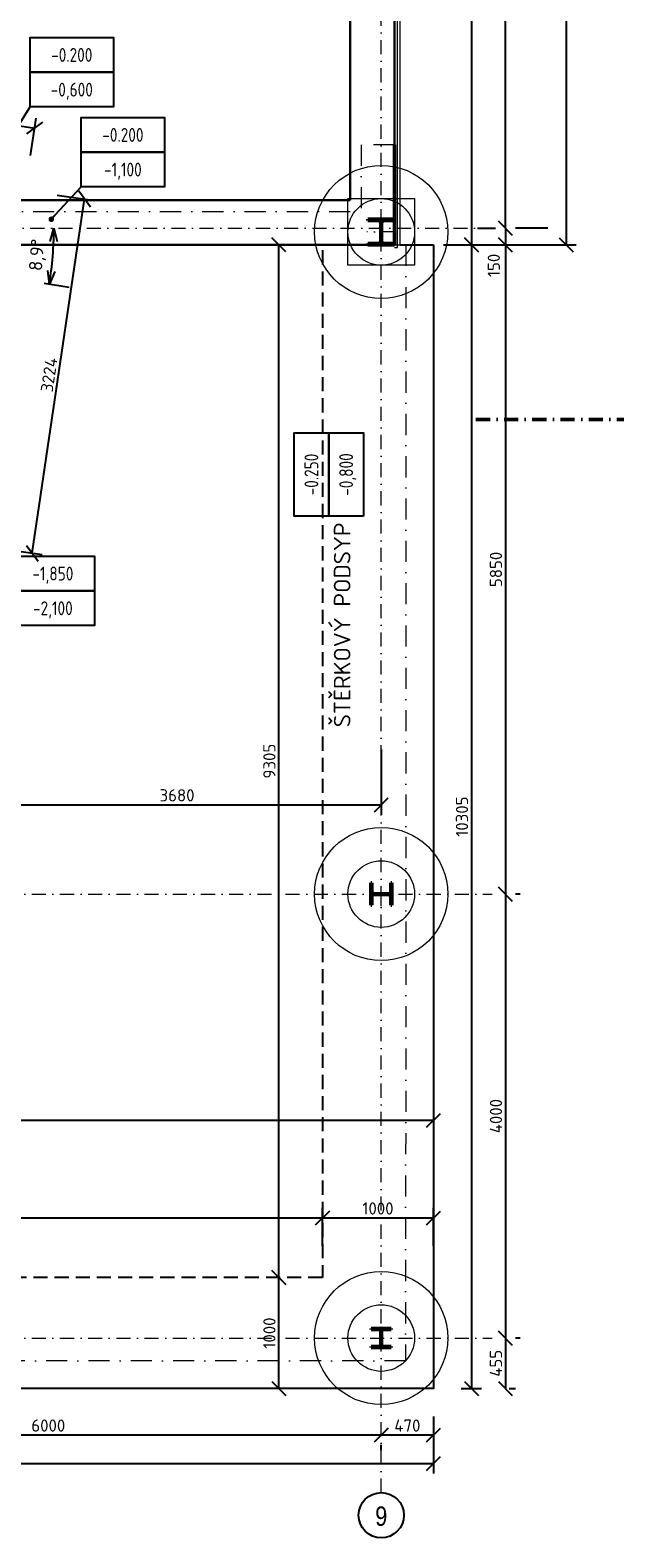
# Model space of a CAD drawing. Header units: millimetres. Extents: x -118752 to 407724, y -73278 to 155058.
# Tile 217 of 256: x 227594 to 232861, y -50282 to -36699. Entities that reach past the tile are written whole.
import ezdxf
from ezdxf.enums import TextEntityAlignment as Align

# ---------------------------------------------------------------- set-up
doc = ezdxf.new("R2010")
doc.units = ezdxf.units.MM
doc.header["$LTSCALE"] = 10
doc.linetypes.add('DASHDOT', pattern=[25.4, 12.7, -6.35, 0, -6.35])
doc.linetypes.add('DASHED', pattern=[19.05, 12.7, -6.35])
for name, color, linetype, lineweight in [('CKIZOLACE', 1, 'Continuous', 18), ('CKKOTY', 3, 'Continuous', 25), ('CKKOTY_VYS', 3, 'Continuous', 25), ('CKRASTR', 7, 'DASHDOT', 15), ('CKRASTR_POPIS', 3, 'Continuous', 25), ('CKREZY_OZNACENI', 4, 'DASHDOT', 50), ('CKSTENY_PODROVINOU', 7, 'Continuous', 25), ('CKSTENY_REZ', 6, 'Continuous', 50), ('CKTEXTY_MALE', 3, 'Continuous', 18), ('CSPROFILY_OSY', 1, 'DASHDOT', 18), ('CSPROFILY_REZY', 4, 'Continuous', 50), ('zaklady tence', 2, 'Continuous', 15), ('základy', 5, 'Continuous', 30)]:
    doc.layers.add(name, color=color, linetype=linetype, lineweight=lineweight)
doc.styles.add('Arial', font='arial.ttf', dxfattribs={"width": 0.8})
doc.styles.get("Standard").update_dxf_attribs({"font": 'isocpeur.ttf'})
doc.linetypes.add('IZOLACE_PROTIOTRESOVA', pattern='A,0.001,[219,CADKON.SHX,S=1,R=0,X=0,Y=0],-1,[219,CADKON.SHX,S=1,R=180,X=1,Y=0],-1', length=2.001)
doc.dimstyles.new('CADKON', dxfattribs={"dimscale": 50, "dimtxt": 2.2, "dimasz": 2.5, "dimexe": 1.8, "dimexo": 5, "dimgap": 0.6, "dimtad": 1, "dimrnd": 1, "dimtxsty": 'Standard', "dimblk1": 'OBLIQUE', "dimblk2": 'OBLIQUE', "dimsah": 1, "dimcen": 2.5, "dimadec": 1, "dimazin": 2, "dimtfac": 1, "dimtdec": 4, "dimtix": 1, "dimtmove": 2, "dimatfit": 3, "dimldrblk": 'OPEN30', "dimfxl": 5, "dimfxlon": 1, "dimtolj": 1, "dimarcsym": 0})
doc.dimstyles.new('CADKON$2', dxfattribs={"dimscale": 100, "dimtxt": 2.5, "dimasz": 2.5, "dimexe": 1.8, "dimexo": 5, "dimgap": 0.6, "dimtad": 1, "dimrnd": 1, "dimtxsty": 'Standard', "dimblk1": 'OPEN30', "dimblk2": 'OPEN30', "dimsah": 1, "dimcen": 2.5, "dimadec": 1, "dimazin": 2, "dimtfac": 1, "dimtdec": 4, "dimtix": 1, "dimtmove": 0, "dimatfit": 3, "dimldrblk": 'OPEN30', "dimfxl": 5, "dimfxlon": 1, "dimtfill": 1, "dimtolj": 1, "dimarcsym": 0})

# ---------------------------------------------------------------- blocks, each defined once
blk = doc.blocks.new('_OBLIQUE')
at = {"color": 0, "linetype": 'ByBlock'}
blk.add_line((-0.5, -0.5), (0.5, 0.5), dxfattribs=at)
blk = doc.blocks.new('*D8359')
at = {"layer": 'CKKOTY', "color": 0, "lineweight": -2}
for p, q in [((231377, -16332), (232512, -16332)), ((232422, -16332), (232422, -38632)), ((231377, -38632), (232512, -38632))]:
    blk.add_line(p, q, dxfattribs=at)
at = {"layer": 'Defpoints', "color": 0}
for p in [(230877, -16332), (230877, -38632), (232422, -38632)]:
    blk.add_point(p, dxfattribs=at)
at = {"layer": 'CKKOTY', "color": 0, "lineweight": -2, "xscale": 125, "yscale": 125, "zscale": 125}
for p, rotation in [((232422, -16332), 90), ((232422, -38632), 270)]:
    blk.add_blockref('_OBLIQUE', p, dxfattribs=dict(at, rotation=rotation))
at = {"layer": 'CKKOTY', "color": 0, "insert": (232337, -27482), "char_height": 110, "attachment_point": 5, "rotation": 90}
blk.add_mtext('\\A1;22300', dxfattribs=at)
blk = doc.blocks.new('_Open30')
at = {"color": 0, "lineweight": -2}
for p, q in [((-1, 0.27), (0, 0)), ((0, 0), (-1, -0.27)), ((0, 0), (-1, 0))]:
    blk.add_line(p, q, dxfattribs=at)
blk = doc.blocks.new('*D8360')
at = {"layer": 'CKKOTY', "color": 0, "lineweight": -2}
for p, q in [((231382, -32982), (231965, -32982)), ((231875, -38482), (231875, -32982)), ((232257, -38482), (231965, -38482))]:
    blk.add_line(p, q, dxfattribs=at)
at = {"layer": 'Defpoints', "color": 0}
for p in [(230882, -32982), (231875, -32982), (231757, -38482)]:
    blk.add_point(p, dxfattribs=at)
at = {"layer": 'CKKOTY', "color": 0, "lineweight": -2, "xscale": 125, "yscale": 125, "zscale": 125}
for p, rotation in [((231875, -32982), 90), ((231875, -38482), 270)]:
    blk.add_blockref('_OBLIQUE', p, dxfattribs=dict(at, rotation=rotation))
at = {"layer": 'CKKOTY', "color": 0, "insert": (231790, -35732), "char_height": 110, "attachment_point": 5, "rotation": 90}
blk.add_mtext('\\A1;5500', dxfattribs=at)
blk = doc.blocks.new('*D8368')
at = {"layer": 'CKKOTY', "color": 0, "lineweight": -2}
for p, q in [((227077, -41832), (227077, -43767)), ((230757, -43178), (230757, -43767)), ((227077, -43677), (230757, -43677))]:
    blk.add_line(p, q, dxfattribs=at)
at = {"layer": 'Defpoints', "color": 0}
for p in [(227077, -41332), (230757, -42678), (230757, -43677)]:
    blk.add_point(p, dxfattribs=at)
at = {"layer": 'CKKOTY', "color": 0, "lineweight": -2, "xscale": 125, "yscale": 125, "zscale": 125, "rotation": 180}
blk.add_blockref('_OBLIQUE', (227077, -43677), dxfattribs=at)
at = {"layer": 'CKKOTY', "color": 0, "lineweight": -2, "xscale": 125, "yscale": 125, "zscale": 125}
blk.add_blockref('_OBLIQUE', (230757, -43677), dxfattribs=at)
at = {"layer": 'CKKOTY', "color": 0, "insert": (228917, -43592), "char_height": 110, "attachment_point": 5}
blk.add_mtext('\\A1;3680', dxfattribs=at)
blk = doc.blocks.new('AB2DFOUND_HEAD')
blk.add_lwpolyline([(-3, 0), (-3, 2.5), (3, 2.5), (3, 0), (-3, 0)])
blk = doc.blocks.new('AB2DFOUND_FOOT')
blk.add_lwpolyline([(-3, -2.5), (-3, 0), (3, 0), (3, -2.5), (-3, -2.5)])
blk = doc.blocks.new('CK_S_EXT_HEAHEA200')
for p, q in [((-100, 95), (100, 95)), ((-100, 95), (-100, 85)), ((-100, 85), (-21.25, 85)), ((-3.25, -67), (-3.25, 67)), ((3.25, -67), (3.25, 67)), ((100, 85), (21.25, 85)), ((100, 95), (100, 85)), ((-100, -95), (-100, -85)), ((-100, -85), (-21.25, -85)), ((-100, -95), (100, -95)), ((100, -85), (21.25, -85)), ((100, -95), (100, -85))]:
    blk.add_line(p, q)
for centre, start, end in [((-21.25, 67), 0, 90), ((21.25, 67), 90, 180), ((-21.25, -67), 270, 0), ((21.25, -67), 180, 270)]:
    blk.add_arc(centre, 18, start, end)
blk = doc.blocks.new('CK_S_EXT_HEAHEA180')
for p, q in [((-90, 85.5), (90, 85.5)), ((-90, 85.5), (-90, 76)), ((-90, 76), (-18, 76)), ((-3, -61), (-3, 61)), ((3, -61), (3, 61)), ((90, 76), (18, 76)), ((90, 85.5), (90, 76)), ((-90, -85.5), (-90, -76)), ((-90, -76), (-18, -76)), ((-90, -85.5), (90, -85.5)), ((90, -76), (18, -76)), ((90, -85.5), (90, -76))]:
    blk.add_line(p, q)
for centre, start, end in [((-18, 61), 0, 90), ((18, 61), 90, 180), ((-18, -61), 270, 0), ((18, -61), 180, 270)]:
    blk.add_arc(centre, 15, start, end)
blk = doc.blocks.new('CK_S_EXT_HEAHEA240')
for p, q in [((-120, 115), (120, 115)), ((-120, 115), (-120, 103)), ((-120, 103), (-24.75, 103)), ((-3.75, -82), (-3.75, 82)), ((3.75, -82), (3.75, 82)), ((120, 103), (24.75, 103)), ((120, 115), (120, 103)), ((-120, -115), (-120, -103)), ((-120, -103), (-24.75, -103)), ((-120, -115), (120, -115)), ((120, -103), (24.75, -103)), ((120, -115), (120, -103))]:
    blk.add_line(p, q)
for centre, start, end in [((-24.75, 82), 0, 90), ((24.75, 82), 90, 180), ((-24.75, -82), 270, 0), ((24.75, -82), 180, 270)]:
    blk.add_arc(centre, 21, start, end)
blk = doc.blocks.new('*D9444')
at = {"layer": 'CKKOTY', "color": 0, "lineweight": -2}
for p, q in [((231319, -16732), (231659, -16732)), ((231569, -16732), (231569, -38632)), ((231319, -38632), (231659, -38632))]:
    blk.add_line(p, q, dxfattribs=at)
at = {"layer": 'Defpoints', "color": 0}
for p in [(230877, -16732), (230877, -38632), (231569, -38632)]:
    blk.add_point(p, dxfattribs=at)
at = {"layer": 'CKKOTY', "color": 0, "lineweight": -2, "xscale": 125, "yscale": 125, "zscale": 125}
for p, rotation in [((231569, -16732), 90), ((231569, -38632), 270)]:
    blk.add_blockref('_OBLIQUE', p, dxfattribs=dict(at, rotation=rotation))
at = {"layer": 'CKKOTY', "color": 0, "insert": (231484, -27682), "char_height": 110, "attachment_point": 5, "rotation": 90}
blk.add_mtext('\\A1;21900', dxfattribs=at)
blk = doc.blocks.new('*D9660')
at = {"layer": 'CKKOTY', "color": 0, "lineweight": -2}
for p, q in [((213787, -49362), (213787, -49702)), ((231227, -49362), (231227, -49702)), ((213787, -49612), (231227, -49612))]:
    blk.add_line(p, q, dxfattribs=at)
at = {"layer": 'Defpoints', "color": 0}
for p in [(213787, -48937), (231227, -48937), (231227, -49612)]:
    blk.add_point(p, dxfattribs=at)
at = {"layer": 'CKKOTY', "color": 0, "lineweight": -2, "xscale": 125, "yscale": 125, "zscale": 125, "rotation": 180}
blk.add_blockref('_OBLIQUE', (213787, -49612), dxfattribs=at)
at = {"layer": 'CKKOTY', "color": 0, "lineweight": -2, "xscale": 125, "yscale": 125, "zscale": 125}
blk.add_blockref('_OBLIQUE', (231227, -49612), dxfattribs=at)
at = {"layer": 'CKKOTY', "color": 0, "insert": (222507, -49527), "char_height": 110, "attachment_point": 5}
blk.add_mtext('\\A1;17440', dxfattribs=at)
blk = doc.blocks.new('*D9671')
at = {"layer": 'CKKOTY', "color": 0, "lineweight": -2}
for p, q in [((231477, -38632), (231659, -38632)), ((231569, -38632), (231569, -48937)), ((231477, -48937), (231659, -48937))]:
    blk.add_line(p, q, dxfattribs=at)
at = {"layer": 'Defpoints', "color": 0}
for p in [(231227, -38632), (231227, -48937), (231569, -48937)]:
    blk.add_point(p, dxfattribs=at)
at = {"layer": 'CKKOTY', "color": 0, "lineweight": -2, "xscale": 125, "yscale": 125, "zscale": 125}
for p, rotation in [((231569, -38632), 90), ((231569, -48937), 270)]:
    blk.add_blockref('_OBLIQUE', p, dxfattribs=dict(at, rotation=rotation))
at = {"layer": 'CKKOTY', "color": 0, "insert": (231484, -43784), "char_height": 110, "attachment_point": 5, "rotation": 90}
blk.add_mtext('\\A1;10305', dxfattribs=at)
blk = doc.blocks.new('*D9672')
at = {"layer": 'CKKOTY', "color": 0, "lineweight": -2}
for p, q in [((231625, -38482), (231785, -38482)), ((231875, -38482), (231875, -38632)), ((231625, -38632), (231965, -38632))]:
    blk.add_line(p, q, dxfattribs=at)
at = {"layer": 'Defpoints', "color": 0}
for p in [(231875, -38482), (231227, -38632), (231875, -38632)]:
    blk.add_point(p, dxfattribs=at)
at = {"layer": 'CKKOTY', "color": 0, "lineweight": -2, "xscale": 125, "yscale": 125, "zscale": 125}
for p, rotation in [((231875, -38482), 90), ((231875, -38632), 270)]:
    blk.add_blockref('_OBLIQUE', p, dxfattribs=dict(at, rotation=rotation))
at = {"layer": 'CKKOTY', "color": 0, "insert": (231771, -38818), "char_height": 110, "attachment_point": 5, "rotation": 90}
blk.add_mtext('\\A1;150', dxfattribs=at)
blk = doc.blocks.new('*D9673')
at = {"layer": 'CKKOTY', "color": 0, "lineweight": -2}
for p, q in [((231625, -38632), (231965, -38632)), ((231875, -38632), (231875, -44482)), ((232007, -44482), (231965, -44482))]:
    blk.add_line(p, q, dxfattribs=at)
at = {"layer": 'Defpoints', "color": 0}
for p in [(231227, -38632), (231757, -44482), (231875, -44482)]:
    blk.add_point(p, dxfattribs=at)
at = {"layer": 'CKKOTY', "color": 0, "lineweight": -2, "xscale": 125, "yscale": 125, "zscale": 125}
for p, rotation in [((231875, -38632), 90), ((231875, -44482), 270)]:
    blk.add_blockref('_OBLIQUE', p, dxfattribs=dict(at, rotation=rotation))
at = {"layer": 'CKKOTY', "color": 0, "insert": (231790, -41557), "char_height": 110, "attachment_point": 5, "rotation": 90}
blk.add_mtext('\\A1;5850', dxfattribs=at)
blk = doc.blocks.new('*D9674')
at = {"layer": 'CKKOTY', "color": 0, "lineweight": -2}
for p, q in [((231875, -44482), (231875, -48482)), ((232007, -44482), (231965, -44482)), ((232007, -48482), (231965, -48482))]:
    blk.add_line(p, q, dxfattribs=at)
at = {"layer": 'Defpoints', "color": 0}
for p in [(231757, -44482), (231757, -48482), (231875, -48482)]:
    blk.add_point(p, dxfattribs=at)
at = {"layer": 'CKKOTY', "color": 0, "lineweight": -2, "xscale": 125, "yscale": 125, "zscale": 125}
for p, rotation in [((231875, -44482), 90), ((231875, -48482), 270)]:
    blk.add_blockref('_OBLIQUE', p, dxfattribs=dict(at, rotation=rotation))
at = {"layer": 'CKKOTY', "color": 0, "insert": (231790, -46482), "char_height": 110, "attachment_point": 5, "rotation": 90}
blk.add_mtext('\\A1;4000', dxfattribs=at)
blk = doc.blocks.new('*D9675')
at = {"layer": 'CKKOTY', "color": 0, "lineweight": -2}
for p, q in [((231875, -48482), (231875, -48937)), ((232007, -48482), (231965, -48482)), ((231909, -48937), (231965, -48937))]:
    blk.add_line(p, q, dxfattribs=at)
at = {"layer": 'Defpoints', "color": 0}
for p in [(231757, -48482), (231659, -48937), (231875, -48937)]:
    blk.add_point(p, dxfattribs=at)
at = {"layer": 'CKKOTY', "color": 0, "lineweight": -2, "xscale": 125, "yscale": 125, "zscale": 125}
for p, rotation in [((231875, -48482), 90), ((231875, -48937), 270)]:
    blk.add_blockref('_OBLIQUE', p, dxfattribs=dict(at, rotation=rotation))
at = {"layer": 'CKKOTY', "color": 0, "insert": (231790, -48709), "char_height": 110, "attachment_point": 5, "rotation": 90}
blk.add_mtext('\\A1;455', dxfattribs=at)
blk = doc.blocks.new('*D9679')
at = {"layer": 'CKKOTY', "color": 0, "lineweight": -2}
for p, q in [((231227, -46270), (231227, -46610)), ((213787, -46458), (213787, -46610)), ((213787, -46520), (231227, -46520))]:
    blk.add_line(p, q, dxfattribs=at)
at = {"layer": 'Defpoints', "color": 0}
for p in [(231227, -45976), (213787, -46208), (231227, -46520)]:
    blk.add_point(p, dxfattribs=at)
at = {"layer": 'CKKOTY', "color": 0, "lineweight": -2, "xscale": 125, "yscale": 125, "zscale": 125, "rotation": 180}
blk.add_blockref('_OBLIQUE', (213787, -46520), dxfattribs=at)
at = {"layer": 'CKKOTY', "color": 0, "lineweight": -2, "xscale": 125, "yscale": 125, "zscale": 125}
blk.add_blockref('_OBLIQUE', (231227, -46520), dxfattribs=at)
at = {"layer": 'CKKOTY', "color": 0, "insert": (222507, -46435), "char_height": 110, "attachment_point": 5}
blk.add_mtext('\\A1;17440', dxfattribs=at)
blk = doc.blocks.new('*D9682')
at = {"layer": 'CKKOTY', "color": 0, "lineweight": -2}
for p, q in [((214787, -47583), (214787, -47310)), ((214787, -47400), (230227, -47400)), ((230227, -47650), (230227, -47310))]:
    blk.add_line(p, q, dxfattribs=at)
at = {"layer": 'Defpoints', "color": 0}
for p in [(230227, -47400), (214787, -47833), (230227, -47937)]:
    blk.add_point(p, dxfattribs=at)
at = {"layer": 'CKKOTY', "color": 0, "lineweight": -2, "xscale": 125, "yscale": 125, "zscale": 125, "rotation": 180}
blk.add_blockref('_OBLIQUE', (214787, -47400), dxfattribs=at)
at = {"layer": 'CKKOTY', "color": 0, "lineweight": -2, "xscale": 125, "yscale": 125, "zscale": 125}
blk.add_blockref('_OBLIQUE', (230227, -47400), dxfattribs=at)
at = {"layer": 'CKKOTY', "color": 0, "insert": (222507, -47314), "char_height": 110, "attachment_point": 5}
blk.add_mtext('\\A1;15440', dxfattribs=at)
blk = doc.blocks.new('*D9683')
at = {"layer": 'CKKOTY', "color": 0, "lineweight": -2}
for p, q in [((230227, -47650), (230227, -47310)), ((230227, -47400), (231227, -47400)), ((231227, -47650), (231227, -47310))]:
    blk.add_line(p, q, dxfattribs=at)
at = {"layer": 'Defpoints', "color": 0}
for p in [(231227, -47400), (230227, -47937), (231227, -47915)]:
    blk.add_point(p, dxfattribs=at)
at = {"layer": 'CKKOTY', "color": 0, "lineweight": -2, "xscale": 125, "yscale": 125, "zscale": 125, "rotation": 180}
blk.add_blockref('_OBLIQUE', (230227, -47400), dxfattribs=at)
at = {"layer": 'CKKOTY', "color": 0, "lineweight": -2, "xscale": 125, "yscale": 125, "zscale": 125}
blk.add_blockref('_OBLIQUE', (231227, -47400), dxfattribs=at)
at = {"layer": 'CKKOTY', "color": 0, "insert": (230727, -47314), "char_height": 110, "attachment_point": 5}
blk.add_mtext('\\A1;1000', dxfattribs=at)
blk = doc.blocks.new('*D9686')
at = {"layer": 'CKKOTY', "color": 0, "lineweight": -2}
for p, q in [((229710, -38632), (229924, -38632)), ((229834, -47937), (229834, -38632)), ((229960, -47937), (229924, -47937))]:
    blk.add_line(p, q, dxfattribs=at)
at = {"layer": 'Defpoints', "color": 0}
for p in [(229460, -38632), (229834, -38632), (229710, -47937)]:
    blk.add_point(p, dxfattribs=at)
at = {"layer": 'CKKOTY', "color": 0, "lineweight": -2, "xscale": 125, "yscale": 125, "zscale": 125}
for p, rotation in [((229834, -38632), 90), ((229834, -47937), 270)]:
    blk.add_blockref('_OBLIQUE', p, dxfattribs=dict(at, rotation=rotation))
at = {"layer": 'CKKOTY', "color": 0, "insert": (229749, -43284), "char_height": 110, "attachment_point": 5, "rotation": 90}
blk.add_mtext('\\A1;9305', dxfattribs=at)
blk = doc.blocks.new('*D9687')
at = {"layer": 'CKKOTY', "color": 0, "lineweight": -2}
for p, q in [((229834, -48937), (229834, -47937)), ((229960, -47937), (229924, -47937)), ((229960, -48937), (229924, -48937))]:
    blk.add_line(p, q, dxfattribs=at)
at = {"layer": 'Defpoints', "color": 0}
for p in [(229710, -47937), (229834, -47937), (229710, -48937)]:
    blk.add_point(p, dxfattribs=at)
at = {"layer": 'CKKOTY', "color": 0, "lineweight": -2, "xscale": 125, "yscale": 125, "zscale": 125}
for p, rotation in [((229834, -47937), 90), ((229834, -48937), 270)]:
    blk.add_blockref('_OBLIQUE', p, dxfattribs=dict(at, rotation=rotation))
at = {"layer": 'CKKOTY', "color": 0, "insert": (229749, -48437), "char_height": 110, "attachment_point": 5, "rotation": 90}
blk.add_mtext('\\A1;1000', dxfattribs=at)
blk = doc.blocks.new('*D10416')
at = {"layer": 'CKKOTY', "color": 0, "lineweight": -2}
for p, q in [((231227, -49187), (231227, -49445)), ((230757, -49355), (231227, -49355)), ((230757, -49493), (230757, -49445))]:
    blk.add_line(p, q, dxfattribs=at)
at = {"layer": 'Defpoints', "color": 0}
for p in [(231227, -48937), (230757, -49243), (231227, -49355)]:
    blk.add_point(p, dxfattribs=at)
at = {"layer": 'CKKOTY', "color": 0, "lineweight": -2, "xscale": 125, "yscale": 125, "zscale": 125, "rotation": 180}
blk.add_blockref('_OBLIQUE', (230757, -49355), dxfattribs=at)
at = {"layer": 'CKKOTY', "color": 0, "lineweight": -2, "xscale": 125, "yscale": 125, "zscale": 125}
blk.add_blockref('_OBLIQUE', (231227, -49355), dxfattribs=at)
at = {"layer": 'CKKOTY', "color": 0, "insert": (230992, -49270), "char_height": 110, "attachment_point": 5}
blk.add_mtext('\\A1;470', dxfattribs=at)
blk = doc.blocks.new('*D10417')
at = {"layer": 'CKKOTY', "color": 0, "lineweight": -2}
for p, q in [((224757, -49355), (230757, -49355)), ((224757, -49451), (224757, -49445)), ((230757, -49493), (230757, -49445))]:
    blk.add_line(p, q, dxfattribs=at)
at = {"layer": 'Defpoints', "color": 0}
for p in [(224757, -49201), (230757, -49243), (230757, -49355)]:
    blk.add_point(p, dxfattribs=at)
at = {"layer": 'CKKOTY', "color": 0, "lineweight": -2, "xscale": 125, "yscale": 125, "zscale": 125, "rotation": 180}
blk.add_blockref('_OBLIQUE', (224757, -49355), dxfattribs=at)
at = {"layer": 'CKKOTY', "color": 0, "lineweight": -2, "xscale": 125, "yscale": 125, "zscale": 125}
blk.add_blockref('_OBLIQUE', (230757, -49355), dxfattribs=at)
at = {"layer": 'CKKOTY', "color": 0, "insert": (227757, -49270), "char_height": 110, "attachment_point": 5}
blk.add_mtext('\\A1;6000', dxfattribs=at)
blk = doc.blocks.new('*D10452')
at = {"layer": 'CKKOTY', "color": 0, "lineweight": -2}
blk.add_line((226925, -44721), (226928, -44722), dxfattribs=at)
for start, end in [(3.4307, 6.8615), (353.6909, 0), (346.8294, 350.2602)]:
    blk.add_arc((224757, -44482), 2004, start, end, dxfattribs=at)
at = {"layer": 'Defpoints', "color": 0}
for p in [(223248, -44315), (210583, -44482), (231757, -44482), (226428, -44666)]:
    blk.add_point(p, dxfattribs=at)
at = {"layer": 'CKKOTY', "color": 0, "lineweight": -2, "xscale": 120, "yscale": 120, "zscale": 120}
for p, rotation in [((226761, -44482), 271.715364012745), ((226749, -44702), 81.9755196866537)]:
    blk.add_blockref('_Open30', p, dxfattribs=dict(at, rotation=rotation))
at = {"layer": 'CKKOTY', "color": 0, "insert": (226626, -44585), "char_height": 120, "attachment_point": 5, "rotation": 86.8454, "bg_fill": 3, "box_fill_scale": 1.1, "bg_fill_color": 256, "bg_fill_true_color": 13158600, "bg_fill_transparency": 0}
blk.add_mtext('\\A1;6,3%%d', dxfattribs=at)
at = {"layer": 'Defpoints', "color": 0}
blk.add_point((226756, -44629), dxfattribs=at)
blk = doc.blocks.new('*D10453')
at = {"layer": 'CKKOTY', "color": 0, "lineweight": -2}
blk.add_line((227721, -38979), (227946, -39014), dxfattribs=at)
blk.add_arc((224532, -38482), 3275, 353.2364, 357.9002, dxfattribs=at)
at = {"layer": 'Defpoints', "color": 0}
for p in [(223867, -38378), (178554, -38482), (231757, -38482), (227227, -38902)]:
    blk.add_point(p, dxfattribs=at)
at = {"layer": 'CKKOTY', "color": 0, "lineweight": -2, "xscale": 120, "yscale": 120, "zscale": 120}
for p, rotation in [((227807, -38482), 88.95011157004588), ((227768, -38986), 262.1865352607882)]:
    blk.add_blockref('_Open30', p, dxfattribs=dict(at, rotation=rotation))
at = {"layer": 'CKKOTY', "color": 0, "insert": (227665, -38724), "char_height": 120, "attachment_point": 5, "rotation": 85.5683, "bg_fill": 3, "box_fill_scale": 1.1, "bg_fill_color": 256, "bg_fill_true_color": 13158600, "bg_fill_transparency": 0}
blk.add_mtext('\\A1;8,9%%d', dxfattribs=at)
at = {"layer": 'Defpoints', "color": 0}
blk.add_point((227789, -38819), dxfattribs=at)
blk = doc.blocks.new('*D10454')
at = {"layer": 'CKKOTY', "color": 0, "lineweight": -2}
blk.add_line((226488, -48673), (226515, -48676), dxfattribs=at)
for start, end in [(4.3284, 8.6568), (353.6909, 0), (345.0341, 349.3625)]:
    blk.add_arc((224757, -48482), 1589, start, end, dxfattribs=at)
at = {"layer": 'Defpoints', "color": 0}
for p in [(222811, -48266), (210583, -48482), (231757, -48482), (225991, -48618)]:
    blk.add_point(p, dxfattribs=at)
at = {"layer": 'CKKOTY', "color": 0, "lineweight": -2, "xscale": 120, "yscale": 120, "zscale": 120}
for p, rotation in [((226346, -48482), 272.1642009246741), ((226336, -48656), 81.52668277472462)]:
    blk.add_blockref('_Open30', p, dxfattribs=dict(at, rotation=rotation))
at = {"layer": 'CKKOTY', "color": 0, "insert": (226211, -48562), "char_height": 120, "attachment_point": 5, "rotation": 86.8454, "bg_fill": 3, "box_fill_scale": 1.1, "bg_fill_color": 256, "bg_fill_true_color": 13158600, "bg_fill_transparency": 0}
blk.add_mtext('\\A1;6,3%%d', dxfattribs=at)
at = {"layer": 'Defpoints', "color": 0}
blk.add_point((226341, -48598), dxfattribs=at)
blk = doc.blocks.new('*D10460')
at = {"layer": 'CKKOTY', "color": 0, "lineweight": -2}
for p, q in [((223842, -37242), (223895, -36906)), ((223881, -36995), (227635, -37581)), ((227597, -37828), (227649, -37492))]:
    blk.add_line(p, q, dxfattribs=at)
at = {"layer": 'Defpoints', "color": 0}
for p in [(223793, -37557), (227635, -37581), (227548, -38142)]:
    blk.add_point(p, dxfattribs=at)
at = {"layer": 'CKKOTY', "color": 0, "lineweight": -2, "xscale": 125, "yscale": 125, "zscale": 125}
for p, rotation in [((223881, -36995), 171.1366468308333), ((227635, -37581), 351.1366468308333)]:
    blk.add_blockref('_OBLIQUE', p, dxfattribs=dict(at, rotation=rotation))
at = {"layer": 'CKKOTY', "color": 0, "insert": (225592, -37118), "char_height": 110, "attachment_point": 5, "rotation": 351.1366}
blk.add_mtext('\\A1;3800', dxfattribs=at)
blk = doc.blocks.new('*D10463')
at = {"layer": 'CKKOTY', "color": 0, "lineweight": -2}
for p, q in [((227613, -41411), (228084, -38221)), ((227836, -38185), (228173, -38234)), ((227365, -41374), (227702, -41424))]:
    blk.add_line(p, q, dxfattribs=at)
at = {"layer": 'Defpoints', "color": 0}
for p in [(227548, -38142), (228084, -38221), (227077, -41332)]:
    blk.add_point(p, dxfattribs=at)
at = {"layer": 'CKKOTY', "color": 0, "lineweight": -2, "xscale": 125, "yscale": 125, "zscale": 125}
for p, rotation in [((228084, -38221), 81.59918726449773), ((227613, -41411), 261.5991872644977)]:
    blk.add_blockref('_OBLIQUE', p, dxfattribs=dict(at, rotation=rotation))
at = {"layer": 'CKKOTY', "color": 0, "insert": (227764, -39804), "char_height": 110, "attachment_point": 5, "rotation": 81.5992}
blk.add_mtext('\\A1;3224', dxfattribs=at)

msp = doc.modelspace()

# ---------------------------------------------------------------- linework, layer by layer
at = {"layer": 'CKIZOLACE'}
for p, q in [((230926.947, -38631.562), (230926.708, -31954.292)), ((230876.708, -38631.562), (230926.947, -38631.562))]:
    msp.add_line(p, q, dxfattribs=at)
at = {"layer": 'CKIZOLACE', "linetype": 'IZOLACE_PROTIOTRESOVA', "ltscale": 2.5}
msp.add_lwpolyline([(230876.469, -38656.562), (230901.708, -38656.562), (230901.708, -31954.292)], dxfattribs=at)
at = {"layer": 'CKRASTR'}
for p, q in [((230756.708, -49873.791), (230756.708, -15481.562)), ((178553.781, -38481.562), (231756.708, -38481.562)), ((210583.04, -44481.562), (231756.708, -44481.562)), ((210583.04, -48481.562), (231756.708, -48481.562))]:
    msp.add_line(p, q, dxfattribs=at)
at = {"layer": 'CKRASTR_POPIS'}
msp.add_circle((230756.708, -50077.714), 203.923, dxfattribs=at)
at = {"layer": 'CKREZY_OZNACENI'}
msp.add_line((231609.72, -40205.15), (233559.07, -40205.15), dxfattribs=at)
at = {"layer": 'CKSTENY_PODROVINOU', "color": 0, "linetype": 'Continuous'}
msp.add_line((226876.708, -38631.562), (230876.469, -38631.562), dxfattribs=at)
at = {"layer": 'CKSTENY_PODROVINOU'}
msp.add_line((230926.947, -38631.562), (231226.947, -38631.562), dxfattribs=at)
msp.add_lwpolyline([(231226.947, -38631.562), (231226.708, -48937.062), (213786.708, -48937.062), (213786.708, -38631.562)], dxfattribs=at)
at = {"layer": 'CKSTENY_PODROVINOU', "linetype": 'DASHED'}
msp.add_lwpolyline([(230226.708, -38681.562), (230226.708, -47937.062), (214786.708, -47937.062), (214786.708, -38631.562)], dxfattribs=at)
at = {"layer": 'CKSTENY_REZ'}
for p, q in [((230876.708, -38631.562), (230876.708, -37731.562)), ((230876.469, -38631.562), (230876.708, -38631.562))]:
    msp.add_line(p, q, dxfattribs=at)
at = {"layer": 'CSPROFILY_OSY'}
for p, q in [((230756.708, -38391.562), (230756.708, -38641.562)), ((230886.708, -38516.562), (230626.708, -38516.562)), ((230756.708, -44591.562), (230756.708, -44371.562)), ((230861.708, -44481.562), (230651.708, -44481.562)), ((230656.708, -48481.562), (230856.708, -48481.562)), ((230756.708, -48577.062), (230756.708, -48386.062))]:
    msp.add_line(p, q, dxfattribs=at)
at = {"layer": 'zaklady tence', "linetype": 'DASHDOT', "ltscale": 1.5}
for p, q in [((230876.708, -37731.562), (230576.708, -37731.562)), ((230576.708, -37731.562), (230576.708, -38331.562)), ((226476.708, -38331.562), (230576.708, -38331.562))]:
    msp.add_line(p, q, dxfattribs=at)
at = {"layer": 'zaklady tence'}
msp.add_lwpolyline([(230456.708, -38216.562), (231056.708, -38216.562), (231056.708, -38816.562), (230456.708, -38816.562)], close=True, dxfattribs=at)
at = {"layer": 'zaklady tence', "linetype": 'DASHDOT', "ltscale": 1.5}
msp.add_lwpolyline([(230976.947, -38631.562), (230976.708, -48687.062), (214036.708, -48687.062), (214036.708, -38631.562)], dxfattribs=at)
at = {"layer": 'zaklady tence'}
for centre, radius in [((230756.708, -38516.562), 600), ((230756.708, -38516.562), 300), ((230756.708, -44481.562), 600), ((230756.708, -44481.562), 300), ((230756.708, -48481.562), 600), ((230756.708, -48481.562), 300)]:
    msp.add_circle(centre, radius, dxfattribs=at)
at = {"layer": 'základy'}
for p, q in [((230876.708, -16331.562), (230876.708, -38631.562)), ((230476.708, -16731.562), (230476.708, -38231.562)), ((226476.708, -38231.562), (230476.708, -38231.562))]:
    msp.add_line(p, q, dxfattribs=at)

# ---------------------------------------------------------------- block references
at = {"layer": 'CKKOTY_VYS'}
ref = msp.add_blockref('AB2DFOUND_HEAD', (227968.554, -37078.177), dxfattribs=dict(at, xscale=125, yscale=125, zscale=125))
ref.add_attrib('HEIGHT', '-0.200', dxfattribs={"height": 125, "width": 0.8}).set_placement((227968.554, -36921.927), align=Align.MIDDLE_CENTER)
ref = msp.add_blockref('AB2DFOUND_FOOT', (227968.554, -37078.177), dxfattribs=dict(at, xscale=125, yscale=125, zscale=125))
ref.add_attrib('HEIGHT', '-0,600', dxfattribs={"height": 125, "width": 0.8}).set_placement((227968.554, -37234.427), align=Align.MIDDLE_CENTER)
ref = msp.add_blockref('AB2DFOUND_HEAD', (228429.092, -37798.689), dxfattribs=dict(at, xscale=125, yscale=125, zscale=125))
ref.add_attrib('HEIGHT', '-0.200', dxfattribs={"height": 125, "width": 0.8}).set_placement((228429.092, -37642.439), align=Align.MIDDLE_CENTER)
ref = msp.add_blockref('AB2DFOUND_FOOT', (228429.092, -37798.689), dxfattribs=dict(at, xscale=125, yscale=125, zscale=125))
ref.add_attrib('HEIGHT', '-1,100', dxfattribs={"height": 125, "width": 0.8}).set_placement((228429.092, -37954.939), align=Align.MIDDLE_CENTER)
ref = msp.add_blockref('AB2DFOUND_HEAD', (230284, -40702), dxfattribs=dict(at, xscale=125, yscale=125, zscale=125, rotation=90))
ref.add_attrib('HEIGHT', '-0.250', dxfattribs={"height": 125, "rotation": 90, "width": 0.8}).set_placement((230127.75, -40702), align=Align.MIDDLE_CENTER)
ref = msp.add_blockref('AB2DFOUND_FOOT', (230284, -40702), dxfattribs=dict(at, xscale=125, yscale=125, zscale=125, rotation=90))
ref.add_attrib('HEIGHT', '-0,800', dxfattribs={"height": 125, "rotation": 90, "width": 0.8}).set_placement((230440.25, -40702), align=Align.MIDDLE_CENTER)
ref = msp.add_blockref('AB2DFOUND_HEAD', (227798.38, -41750.856), dxfattribs=dict(at, xscale=125, yscale=125, zscale=125))
ref.add_attrib('HEIGHT', '-1,850', dxfattribs={"height": 125, "width": 0.8}).set_placement((227798.38, -41594.606), align=Align.MIDDLE_CENTER)
ref = msp.add_blockref('AB2DFOUND_FOOT', (227798.38, -41750.856), dxfattribs=dict(at, xscale=125, yscale=125, zscale=125))
ref.add_attrib('HEIGHT', '-2,100', dxfattribs={"height": 125, "width": 0.8}).set_placement((227798.38, -41907.106), align=Align.MIDDLE_CENTER)
at = {"layer": 'CSPROFILY_REZY'}
for name, p, rotation in [('CK_S_EXT_HEAHEA240', (230756.708, -38516.562), 180), ('CK_S_EXT_HEAHEA200', (230756.708, -44481.562), 90)]:
    msp.add_blockref(name, p, dxfattribs=dict(at, rotation=rotation))
msp.add_blockref('CK_S_EXT_HEAHEA180', (230756.708, -48481.562), dxfattribs=at)

# ---------------------------------------------------------------- texts
at = {"layer": 'CKRASTR_POPIS', "style": 'Arial', "width": 0.8}
msp.add_text('9', height=175, dxfattribs=at).set_placement((230756.708, -50086.171), align=Align.MIDDLE)
at = {"layer": 'CKTEXTY_MALE', "insert": (230329.5, -42979), "char_height": 150, "width": 5504.73491, "attachment_point": 1, "rotation": 90}
msp.add_mtext('ŠTĚRKOVÝ PODSYP ', dxfattribs=at)

# ---------------------------------------------------------------- dimensions: what is measured, and where the dimension line sits
at = {"layer": 'CKKOTY'}
for base, p1, p2, override, picture, middle in [((232422.43, -38631.562), (230876.708, -16331.562), (230876.708, -38631.562), {"dimscale": 50, "dimexo": 10, "dimdec": 0, "dimrnd": 5, "dimfxl": 1, "dimfxlon": 0}, '*D8359', (232337.43, -27481.562)), ((231569.352, -38631.562), (230876.708, -16731.562), (230876.708, -38631.562), {"dimtmove": 2}, '*D9444', (231484.352, -27681.562)), ((231874.659, -32981.562), (231756.708, -38481.562), (230881.708, -32981.562), {"dimscale": 50, "dimexo": 10, "dimdec": 0, "dimrnd": 5, "dimfxl": 1, "dimfxlon": 0}, '*D8360', (231789.659, -35731.562)), ((229834, -38631.562), (229709.741, -47937.062), (229459.741, -38631.562), {"dimtmove": 2}, '*D9686', (229749, -43284.312)), ((231569.352, -48937.062), (231226.947, -38631.562), (231226.708, -48937.062), {"dimtmove": 2}, '*D9671', (231484.352, -43784.312)), ((231874.659, -44481.562), (231226.947, -38631.562), (231756.708, -44481.562), {"dimtmove": 2}, '*D9673', (231789.659, -41556.562)), ((231874.659, -48481.562), (231756.708, -44481.562), (231756.708, -48481.562), {"dimtmove": 2}, '*D9674', (231789.659, -46481.562)), ((231874.659, -48937.062), (231756.708, -48481.562), (231659.352, -48937.062), {"dimtmove": 2}, '*D9675', (231789.659, -48709.312))]:
    dim = msp.add_linear_dim(base=base, p1=p1, p2=p2, angle=90, dimstyle='CADKON', override=override, dxfattribs=at)
    dim.commit()
    dim.dimension.update_dxf_attribs({"geometry": picture, "text_midpoint": middle})
dim = msp.add_linear_dim(base=(227635.29, -37580.624), p1=(223793.106, -37556.629), p2=(227547.729, -38142.127), angle=351.1366468, dimstyle='CADKON', dxfattribs=at)
dim.commit()
dim.dimension.update_dxf_attribs({"geometry": '*D10460', "text_midpoint": (225592.313, -37118.252), "dimtype": 161})
dim = msp.add_linear_dim(base=(231874.659, -38631.562), p1=(231874.659, -38481.562), p2=(231226.947, -38631.562), angle=90, dimstyle='CADKON', override={"dimtmove": 2}, dxfattribs=at)
dim.commit()
dim.dimension.update_dxf_attribs({"geometry": '*D9672', "text_midpoint": (231770.603, -38817.774), "dimtype": 160})
for base, p1, p2, override, picture, middle in [((230756.708, -43677.459), (227076.708, -41331.562), (230756.708, -42677.553), {"dimscale": 50, "dimexo": 10, "dimdec": 0, "dimrnd": 5, "dimtmove": 2, "dimfxl": 1, "dimfxlon": 0}, '*D8368', (228916.708, -43592.459)), ((230226.708, -47399.5), (214786.708, -47833.341), (230226.708, -47937.062), {"dimtmove": 2}, '*D9682', (222506.708, -47314.5)), ((231226.708, -47399.5), (230226.708, -47937.062), (231226.708, -47914.621), {"dimtmove": 2}, '*D9683', (230726.708, -47314.5)), ((231226.708, -49355), (230756.708, -49242.589), (231226.708, -48937.062), {"dimtmove": 2}, '*D10416', (230991.708, -49270)), ((230756.708, -49355), (224756.708, -49200.577), (230756.708, -49242.589), {"dimtmove": 2}, '*D10417', (227756.708, -49270))]:
    dim = msp.add_linear_dim(base=base, p1=p1, p2=p2, dimstyle='CADKON', override=override, dxfattribs=at)
    dim.commit()
    dim.dimension.update_dxf_attribs({"geometry": picture, "text_midpoint": middle})
for base, p1, p2, picture, middle in [((231226.708, -46520), (213786.708, -46207.556), (231226.708, -45976.163), '*D9679', (222506.708, -46435)), ((231226.708, -49611.921), (213786.708, -48937.062), (231226.708, -48937.062), '*D9660', (222506.708, -49526.921))]:
    dim = msp.add_linear_dim(base=base, p1=p1, p2=p2, dimstyle='CADKON', dxfattribs=at)
    dim.commit()
    dim.dimension.update_dxf_attribs({"geometry": picture, "text_midpoint": middle})
dim = msp.add_linear_dim(base=(229834, -47937.062), p1=(229709.741, -48937.062), p2=(229709.741, -47937.062), angle=90, dimstyle='CADKON', dxfattribs=at)
dim.commit()
dim.dimension.update_dxf_attribs({"geometry": '*D9687', "text_midpoint": (229749, -48437.062)})

# ---------------------------------------------------------------- leaders
at = {"layer": 'CKKOTY_VYS'}
msp.add_leader([(227784.147, -38402.343), (228054.092, -38111.189)], dimstyle='CADKON', override={"dimscale": 50, "dimasz": 1, "dimldrblk": 'Dot'}, dxfattribs=at)

# ---------------------------------------------------------------- next in the draw order: dimensions: what is measured, and where the dimension line sits
at = {"layer": 'CKKOTY'}
for base, line1, line2, picture, middle in [((227789.441, -38818.67), ((227226.854, -38901.758), (223867.455, -38377.892)), ((178553.781, -38481.562), (231756.708, -38481.562)), '*D10453', (227665.444, -38724.39)), ((226755.701, -44628.572), ((226428.215, -44666.368), (223247.595, -44314.712)), ((210583.04, -44481.562), (231756.708, -44481.562)), '*D10452', (226626.262, -44584.599))]:
    dim = msp.add_angular_dim_2l(base=base, line1=line1, line2=line2, dimstyle='CADKON$2', override={"dimtxt": 1.2, "dimasz": 1.2}, dxfattribs=at)
    dim.commit()
    dim.dimension.update_dxf_attribs({"geometry": picture, "text_midpoint": middle})
dim = msp.add_angular_dim_2l(base=(226341.267, -48598.094), line1=((225991.307, -48618.062), (222810.688, -48266.406)), line2=((210583.04, -48481.562), (231756.708, -48481.562)), dimstyle='CADKON$2', override={"dimtxt": 1.2, "dimasz": 1.2}, dxfattribs=at)
dim.commit()
dim.dimension.update_dxf_attribs({"geometry": '*D10454', "text_midpoint": (226343.138, -48568.995), "dimtype": 162})

# ---------------------------------------------------------------- next in the draw order: linework, layer by layer
at = {"layer": 'základy'}
msp.add_line((226476.708, -38631.562), (230876.708, -38631.562), dxfattribs=at)

# ---------------------------------------------------------------- next in the draw order: dimensions: what is measured, and where the dimension line sits
at = {"layer": 'CKKOTY'}
dim = msp.add_aligned_dim(p1=(227076.708, -41331.562), p2=(227547.729, -38142.127), distance=-541.745, dimstyle='CADKON', dxfattribs=at)
dim.commit()
dim.dimension.update_dxf_attribs({"geometry": '*D10463', "text_midpoint": (227764.062, -39803.574)})

# ---------------------------------------------------------------- next in the draw order: leaders
at = {"layer": 'CKKOTY_VYS'}
msp.add_leader([(226956.45, -38402.447), (227593.554, -37390.677)], dimstyle='CADKON', override={"dimscale": 50, "dimasz": 1, "dimldrblk": 'Dot'}, dxfattribs=at)

doc.saveas('drawing.dxf')
